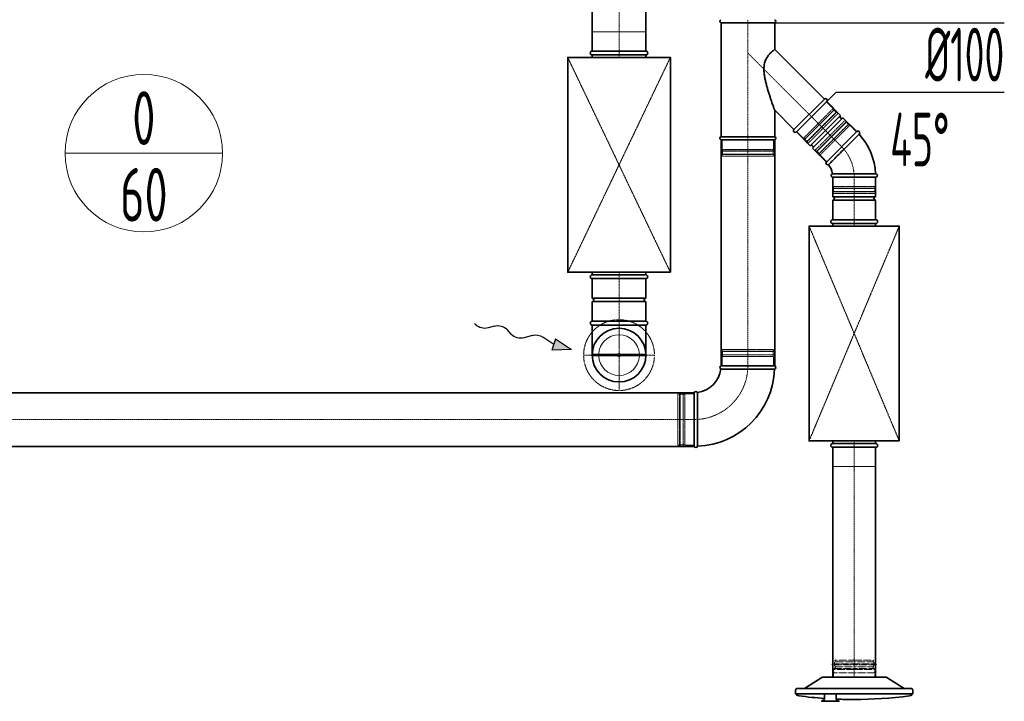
# Model space of a CAD drawing. Header units: millimetres. Extents: x 15940 to 92175, y -24684 to 227664.
# Tile 53 of 132: x 48263 to 50557, y 77914 to 79501. Entities that reach past the tile are written whole.
import ezdxf
from ezdxf.enums import TextEntityAlignment as Align

# ---------------------------------------------------------------- set-up
doc = ezdxf.new("R2010")
doc.units = ezdxf.units.MM
doc.header["$LTSCALE"] = 0.05
for name, pattern in [('ACAD_ISO02W100', [15, 12, -3]), ('ACAD_ISO10W100', [18, 12, -3, 0, -3]), ('phl_thick', [0])]:
    doc.linetypes.add(name, pattern=pattern)
for name, color, linetype, lineweight in [('VZT_01 SUP (PŘÍVOD) - OBRYS', 5, 'Continuous', 35), ('VZT_02 SUP (PŘÍVOD) - OSA', 5, 'ACAD_ISO10W100', 5), ('VZT_05 ETA (ODVOD) - OBRYS', 6, 'Continuous', 35), ('VZT_06 ETA (ODVOD) - OSA', 6, 'ACAD_ISO10W100', 5), ('VZT_08 ETA (ODVOD) - SKRYTÉ', 6, 'ACAD_ISO02W100', 5), ('VZT_30 DISTRIBUČNÍ PRVKY - OBRYS', 1, 'Continuous', 35), ('VZT_31 DISTRIBUČNÍ PRVKY - OSA', 8, 'ACAD_ISO10W100', 5), ('VZT_32 DISTRIBUČNÍ PRVKY - DETAIL', 8, 'Continuous', 5), ('VZT_33 DISTRIBUČNÍ PRVKY - SKRYTÉ', 8, 'ACAD_ISO02W100', 5), ('VZT_35 TLUMIČE HLUKU - OBRYS', 1, 'Continuous', 35), ('VZT_36 TLUMIČE HLUKU - OSA', 1, 'ACAD_ISO10W100', 5), ('VZT_37 TLUMIČE HLUKU - DETAIL', 8, 'ACAD_ISO02W100', 5), ('VZT_50 POPIS - OBECNE', 7, 'Continuous', 13), ('VZT_52 POPIS - DISTRIBUCE', 7, 'Continuous', 5), ('VZT_60_KOTY - DIMENZE', 7, 'Continuous', 5)]:
    doc.layers.add(name, color=color, linetype=linetype, lineweight=lineweight)
for name, color, linetype, lineweight, plot in [('VZT_03 SUP (PŘÍVOD) - NETISK', 8, 'ACAD_ISO02W100', 5, False), ('VZT_07 ETA (ODVOD) - NETISK', 8, 'ACAD_ISO02W100', 5, False), ('VZT_34 DISTRIBUČNÍ PRVKY - NETISK', 8, 'ACAD_ISO02W100', 5, False), ('VZT_39 TLUMIČE HLUKU - NETISK', 8, 'ACAD_ISO02W100', 5, False)]:
    doc.layers.add(name, color=color, linetype=linetype, lineweight=lineweight, plot=plot)
doc.styles.add('EVORA_125', font='isocp.shx', dxfattribs={"width": 0.6, "height": 125})
doc.styles.add('JS', font='isocp.shx', dxfattribs={"width": 0.6, "height": 125})

# ---------------------------------------------------------------- blocks, each defined once
blk = doc.blocks.new('*U44')
at = {"layer": 'VZT_31 DISTRIBUČNÍ PRVKY - OSA', "color": 0, "transparency": 16777216}
for p, q in [((0, 16.5), (0, 82.62)), ((-82.62, 0), (-16.5, 0)), ((16.5, 0), (82.62, 0)), ((0, -82.62), (0, -16.5))]:
    blk.add_line(p, q, dxfattribs=at)
at = {"layer": 'VZT_31 DISTRIBUČNÍ PRVKY - OSA', "color": 0, "linetype": 'Continuous', "transparency": 16777216}
for p, q in [((-8.25, 0), (8.25, 0)), ((0, -8.25), (0, 8.25))]:
    blk.add_line(p, q, dxfattribs=at)

msp = doc.modelspace()

# ---------------------------------------------------------------- linework, layer by layer
at = {"layer": 'VZT_01 SUP (PŘÍVOD) - OBRYS'}
for p, q in [((50021.7, 79493.8), (49896.7, 79493.8)), ((49896.7, 79229.1), (49896.7, 79493.8)), ((50021.7, 79432.2), (50021.7, 79493.8)), ((50137.4, 79316.5), (50021.7, 79432.2)), ((50066.6, 79245.8), (50137.4, 79316.5)), ((50143, 79310.8), (50072.3, 79240.1)), ((50072.3, 79240.1), (50143, 79310.8)), ((50143, 79310.8), (50175.2, 79278.7)), ((50066.6, 79245.8), (50021.7, 79290.8)), ((50021.7, 79229.1), (50021.7, 79290.8)), ((50175.2, 79278.7), (50104.5, 79208)), ((50180.8, 79273), (50110.1, 79202.3)), ((50180.8, 79273), (50213, 79240.8)), ((49896.7, 79229.1), (50021.7, 79229.1)), ((49896.7, 79221.5), (50021.7, 79221.5)), ((50072.3, 79240.1), (50104.5, 79208)), ((50213, 79240.8), (50142.3, 79170.1)), ((50213, 79240.8), (50142.3, 79170.1)), ((50218.7, 79235.2), (50183.2, 79199.7)), ((50110.1, 79202.3), (50142.3, 79170.1)), ((50256.9, 79134.8), (50156.9, 79134.8)), ((50156.9, 79134.8), (50156.9, 79089.3)), ((50156.9, 79134.8), (50256.9, 79134.8)), ((50256.9, 79142.8), (50206.8, 79142.8)), ((50256.9, 79134.8), (50256.9, 79089.3)), ((50256.9, 79089.3), (50156.9, 79089.3)), ((50256.9, 79081.3), (50156.9, 79081.3)), ((50156.9, 79081.3), (50156.9, 79035.8)), ((50256.9, 79081.3), (50256.9, 79035.8)), ((50256.9, 79035.8), (50156.9, 79035.8)), ((50021.7, 78695.5), (49896.7, 78695.5)), ((49834.2, 78633), (49834.2, 78508))]:
    msp.add_line(p, q, dxfattribs=at)
for points in [[(49896.7, 78695.5), (49896.7, 79221.5)], [(50021.7, 78695.5), (50021.7, 79221.5)], [(49834.2, 78633), (48155.4, 78633)], [(49834.2, 78508), (48155.4, 78508)], [(50156.9, 77970.5), (50156.9, 78505.8)], [(50256.9, 77970.5), (50256.9, 78505.8)]]:
    msp.add_lwpolyline(points, dxfattribs=at)
for centre, radius, start, end in [((49898.3, 79497.7), 4.17, 113.4678, 246.5322), ((50020, 79497.7), 4.17, 293.4678, 66.5322), ((50140.2, 79313.7), 4, 315, 135), ((50178, 79275.8), 4, 135, 315), ((50069.5, 79243), 4, 135, 315), ((50215.8, 79238), 4, 315, 135), ((49898.3, 79225.3), 4.17, 113.4678, 246.5322), ((50020, 79225.3), 4.17, 293.4678, 66.5322), ((50106.9, 79134.8), 150, 3.0572, 41.9428), ((50107.3, 79205.1), 4, 315, 135), ((50145.1, 79167.3), 4, 135, 305.8522), ((50106.9, 79134.8), 50, 9.1478, 35.8522), ((50156.9, 79138.8), 4, 99.1478, 270), ((50256.9, 79138.8), 4, 270, 90), ((50156.9, 79085.3), 4, 270, 90), ((50256.9, 79085.3), 4, 90, 270), ((49898.3, 78691.7), 4.17, 113.4678, 239.7019), ((50020, 78691.7), 4.17, 291.1072, 66.5322), ((49834.2, 78695.5), 62.5, 276.8302, 353.1698), ((49834.2, 78695.5), 187.5, 272.3607, 357.6393), ((49838, 78631.3), 4.17, 30.2981, 156.5322), ((49838, 78509.7), 4.17, 203.4678, 338.8928)]:
    msp.add_arc(centre, radius, start, end, dxfattribs=at)
for points, knots in [([(49996.7, 79386.5), (49996.7, 79388.2), (49996.7, 79390), (49997, 79393.7), (49997.2, 79395.5), (49997.9, 79399), (49998.3, 79400.8), (49999.3, 79404.2), (49999.9, 79405.8), (50001.2, 79409), (50002, 79410.5), (50003.6, 79413.4), (50004.5, 79414.7), (50006.3, 79417.2), (50007.2, 79418.4), (50009, 79420.5), (50009.8, 79421.5), (50011.5, 79423.3), (50012.2, 79424), (50013.7, 79425.5), (50014.4, 79426.1), (50015.8, 79427.4), (50016.4, 79427.9), (50017.6, 79428.9), (50018.2, 79429.4), (50019.2, 79430.2), (50019.6, 79430.6), (50020.3, 79431.2), (50020.7, 79431.4), (50021.2, 79431.8), (50021.4, 79432), (50021.6, 79432.1), (50021.7, 79432.2), (50021.7, 79432.2)], [0, 0, 0, 0, 5.29003, 5.29003, 10.580061, 10.580061, 15.870091, 15.870091, 21.160122, 21.160122, 26.450152, 26.450152, 31.740183, 31.740183, 37.030213, 37.030213, 42.320244, 42.320244, 47.034288, 47.034288, 51.748333, 51.748333, 56.462377, 56.462377, 61.176421, 61.176421, 65.890466, 65.890466, 70.60451, 70.60451, 75.318555, 75.318555, 80.032599, 80.032599, 80.032599, 80.032599]), ([(50021.7, 79290.8), (50021.7, 79290.8), (50021.7, 79290.8), (50021.6, 79290.9), (50021.6, 79291), (50021.5, 79291.3), (50021.4, 79291.6), (50021.1, 79292.5), (50020.9, 79293), (50020.5, 79294.1), (50020.2, 79294.8), (50019.6, 79296.5), (50019.1, 79297.8), (50018.1, 79300.7), (50017.6, 79302.2), (50016.4, 79305.5), (50015.8, 79307.2), (50014.7, 79310.6), (50014.1, 79312.4), (50012.6, 79316.5), (50011.8, 79319.2), (50009.9, 79324.8), (50009, 79327.7), (50007.1, 79333.6), (50006.2, 79336.6), (50004.5, 79342.6), (50003.7, 79345.5), (50002.2, 79351.2), (50001.4, 79354.3), (49999.9, 79360.6), (49999.2, 79363.8), (49998, 79370.4), (49997.5, 79373.7), (49997, 79378.6), (49996.9, 79380.2), (49996.7, 79383.4), (49996.7, 79384.9), (49996.7, 79386.5)], [272.508325, 272.508325, 272.508325, 272.508325, 274.342515, 274.342515, 276.176705, 276.176705, 279.845086, 279.845086, 283.513466, 283.513466, 287.181847, 287.181847, 293.317905, 293.317905, 299.453964, 299.453964, 305.590023, 305.590023, 311.726082, 311.726082, 320.779613, 320.779613, 329.833144, 329.833144, 338.886676, 338.886676, 347.940207, 347.940207, 357.193018, 357.193018, 366.445829, 366.445829, 375.69864, 375.69864, 380.325046, 380.325046, 384.951451, 384.951451, 384.951451, 384.951451]), ([(50147.5, 79164.1), (50147.5, 79164.1), (50148.2, 79164.8), (50151.2, 79167.8), (50153.5, 79170.1), (50159.6, 79176.2), (50163.4, 79179.9), (50171.9, 79188.4), (50176.5, 79193), (50181.9, 79198.4), (50182.5, 79199), (50183.2, 79199.7)], [157.87026, 157.87026, 157.87026, 157.87026, 175.40249, 175.40249, 194.39223, 194.39223, 214.163463, 214.163463, 234.188574, 234.188574, 237.030498, 237.030498, 237.030498, 237.030498]), ([(50156.3, 79142.7), (50156.3, 79142.7), (50157.6, 79142.7), (50162.4, 79142.7), (50166, 79142.8), (50175.1, 79142.8), (50180.5, 79142.8), (50192.6, 79142.8), (50199.1, 79142.8), (50206, 79142.8), (50206.4, 79142.8), (50206.8, 79142.8)], [315.70122, 315.70122, 315.70122, 315.70122, 334.965455, 334.965455, 354.338127, 354.338127, 373.989756, 373.989756, 393.709228, 393.709228, 394.86093, 394.86093, 394.86093, 394.86093]), ([(49896.2, 78688.1), (49896.2, 78688.1), (49896.3, 78688.1), (49896.6, 78688.1), (49896.9, 78688.1), (49898, 78688.1), (49898.7, 78688), (49901.9, 78688), (49905, 78688), (49914, 78688), (49920.1, 78687.9), (49934.2, 78687.9), (49942.1, 78687.9), (49958.3, 78687.8), (49966.5, 78687.8), (49982.4, 78687.8), (49989.9, 78687.8), (50003, 78687.8), (50008.6, 78687.8), (50015.6, 78687.8), (50017.7, 78687.8), (50020.7, 78687.8), (50021.5, 78687.8), (50021.5, 78687.8)], [197.067977, 197.067977, 197.067977, 197.067977, 201.792196, 201.792196, 209.190204, 209.190204, 218.040239, 218.040239, 237.760854, 237.760854, 262.206108, 262.206108, 286.831239, 286.831239, 311.323072, 311.323072, 335.946087, 335.946087, 360.704397, 360.704397, 377.088273, 377.088273, 394.105327, 394.105327, 394.105327, 394.105327]), ([(49841.6, 78633.4), (49841.6, 78633.4), (49841.6, 78631.9), (49841.6, 78625.7), (49841.7, 78621.2), (49841.7, 78609.9), (49841.7, 78603.1), (49841.8, 78588), (49841.8, 78580), (49841.8, 78563.6), (49841.8, 78555.5), (49841.9, 78540.3), (49841.9, 78533.4), (49841.9, 78521.6), (49841.9, 78516.9), (49841.9, 78510.2), (49841.9, 78508.4), (49841.9, 78508.2), (49841.9, 78508.2), (49841.9, 78508.2)], [0, 0, 0, 0, 24.235852, 24.235852, 48.531845, 48.531845, 73.024415, 73.024415, 97.570898, 97.570898, 122.078339, 122.078339, 146.53579, 146.53579, 170.957495, 170.957495, 195.359468, 195.359468, 197.168246, 197.168246, 197.168246, 197.168246])]:
    msp.add_open_spline(points, degree=3, knots=knots, dxfattribs=at)
at = {"layer": 'VZT_02 SUP (PŘÍVOD) - OSA', "ltscale": 0.3, "elevation": 0}
for points in [[(49959.2, 79501.5), (49959.2, 79221.5)], [(50107.7, 79275.5), (49959.2, 79424)]]:
    msp.add_lwpolyline(points, dxfattribs=at)
at = {"layer": 'VZT_02 SUP (PŘÍVOD) - OSA'}
for points in [[(50107.7, 79275.5), (50177.7, 79205.5)], [(50206.9, 79134.8), (50206.9, 79035.8)]]:
    msp.add_lwpolyline(points, dxfattribs=at)
at = {"layer": 'VZT_02 SUP (PŘÍVOD) - OSA', "ltscale": 5}
for points in [[(49959.2, 79221.5), (49959.2, 78695.5)], [(48155.4, 78570.5), (49834.2, 78570.5)], [(50206.9, 78505.8), (50206.9, 77970.5)]]:
    msp.add_lwpolyline(points, dxfattribs=at)
at = {"layer": 'VZT_02 SUP (PŘÍVOD) - OSA', "ltscale": 0.3}
for points in [[(50206.9, 79134.8), (50206.9, 79134.8, 0.198912), (50177.7, 79205.5, 0.198912)], [(49834.2, 78570.5), (49834.2, 78570.5, 0.414214), (49959.2, 78695.5), (49959.2, 78695.5)]]:
    msp.add_lwpolyline(points, format="xyb", dxfattribs=at)
at = {"layer": 'VZT_03 SUP (PŘÍVOD) - NETISK', "ltscale": 0.4}
for p, q in [((50142.3, 79310.1), (50157.9, 79294.6)), ((50088.6, 79225.3), (50157.9, 79294.6)), ((50090.3, 79222.1), (50161, 79292.8)), ((50090.7, 79221.8), (50161.4, 79292.5)), ((50095.6, 79216.8), (50166.3, 79287.5)), ((50096, 79216.4), (50166.7, 79287.2)), ((50157.2, 79293.9), (50159.6, 79291.4)), ((50160, 79291), (50164.9, 79286.1)), ((50161, 79292.8), (50161.4, 79292.5)), ((50166.3, 79287.5), (50166.7, 79287.2)), ((50097, 79216.8), (50166.3, 79286.1)), ((50099.9, 79214), (50169.2, 79283.3)), ((50185.4, 79267), (50116.1, 79197.7)), ((50189.3, 79264.5), (50118.6, 79193.8)), ((50188.3, 79264.2), (50119, 79194.9)), ((50189.7, 79264.2), (50119, 79193.5)), ((50165.3, 79285.7), (50165.6, 79285.4)), ((50166.3, 79286.1), (50169.2, 79283.3)), ((50188.3, 79264.2), (50185.4, 79267)), ((50189.7, 79264.2), (50189.3, 79264.5)), ((50194.6, 79259.2), (50123.9, 79188.5)), ((50195, 79258.9), (50124.3, 79188.2)), ((50196.7, 79255.7), (50127.5, 79186.4)), ((50187.9, 79263.1), (50187.6, 79263.5)), ((50193.2, 79257.8), (50188.3, 79262.8)), ((50196, 79255), (50193.6, 79257.5)), ((50195, 79258.9), (50194.6, 79259.2)), ((50212.3, 79240.1), (50196.7, 79255.7)), ((49899.2, 79221.5), (49899.2, 79199.5)), ((50019.2, 79221.5), (50019.2, 79199.5)), ((50073, 79240.8), (50088.6, 79225.3)), ((50089.3, 79226), (50091.7, 79223.5)), ((50090.3, 79222.1), (50090.7, 79221.8)), ((50092.1, 79223.2), (50097, 79218.2)), ((49898.2, 79196), (50020.2, 79196)), ((49898.2, 79196), (49898.2, 79195.5)), ((49898.2, 79195.5), (50020.2, 79195.5)), ((49899.2, 79199.5), (50019.2, 79199.5)), ((49900.2, 79199.5), (49900.2, 79196)), ((49900.2, 79195.5), (49900.2, 79188.5)), ((50018.2, 79199.5), (50018.2, 79196)), ((50018.2, 79195.5), (50018.2, 79188.5)), ((50020.2, 79196), (50020.2, 79195.5)), ((50095.6, 79216.8), (50096, 79216.4)), ((50097, 79216.8), (50099.9, 79214)), ((50097.4, 79217.9), (50097.8, 79217.5)), ((50119, 79194.9), (50116.1, 79197.7)), ((50120, 79195.2), (50119.7, 79195.6)), ((49898.2, 79188.5), (50020.2, 79188.5)), ((49898.2, 79188.5), (49898.2, 79188)), ((49898.2, 79188), (50020.2, 79188)), ((49899.2, 79187.5), (50019.2, 79187.5)), ((49899.2, 79187.5), (49899.2, 79183.5)), ((49899.2, 79183.5), (50019.2, 79183.5)), ((49900.2, 79188), (49900.2, 79187.5)), ((50018.2, 79188), (50018.2, 79187.5)), ((50019.2, 79187.5), (50019.2, 79183.5)), ((50020.2, 79188.5), (50020.2, 79188)), ((50119, 79193.5), (50118.6, 79193.8)), ((50125.3, 79189.9), (50120.4, 79194.9)), ((50124.3, 79188.2), (50123.9, 79188.5)), ((50128.2, 79187.1), (50125.7, 79189.6)), ((50143, 79170.8), (50127.5, 79186.4)), ((50157.9, 79112.8), (50157.9, 79134.8)), ((50255.9, 79112.8), (50255.9, 79134.8)), ((50256.9, 79109.3), (50156.9, 79109.3)), ((50156.9, 79108.8), (50156.9, 79109.3)), ((50256.9, 79108.8), (50156.9, 79108.8)), ((50255.9, 79112.8), (50157.9, 79112.8)), ((50158.9, 79109.3), (50158.9, 79112.8)), ((50158.9, 79101.8), (50158.9, 79108.8)), ((50254.9, 79109.3), (50254.9, 79112.8)), ((50254.9, 79101.8), (50254.9, 79108.8)), ((50256.9, 79108.8), (50256.9, 79109.3)), ((50256.9, 79101.8), (50156.9, 79101.8)), ((50156.9, 79101.3), (50156.9, 79101.8)), ((50256.9, 79101.3), (50156.9, 79101.3)), ((50255.9, 79100.8), (50157.9, 79100.8)), ((50157.9, 79096.8), (50157.9, 79100.8)), ((50255.9, 79096.8), (50157.9, 79096.8)), ((50158.9, 79100.8), (50158.9, 79101.3)), ((50254.9, 79100.8), (50254.9, 79101.3)), ((50255.9, 79096.8), (50255.9, 79100.8)), ((50256.9, 79101.3), (50256.9, 79101.8)), ((50020.2, 78729), (49898.2, 78729)), ((49898.2, 78728.5), (49898.2, 78729)), ((50020.2, 78728.5), (49898.2, 78728.5)), ((50020.2, 78721.5), (49898.2, 78721.5)), ((49898.2, 78721), (49898.2, 78721.5)), ((50020.2, 78721), (49898.2, 78721)), ((50019.2, 78733.5), (49899.2, 78733.5)), ((49899.2, 78729.5), (49899.2, 78733.5)), ((50019.2, 78729.5), (49899.2, 78729.5)), ((50019.2, 78717.5), (49899.2, 78717.5)), ((49899.2, 78695.5), (49899.2, 78717.5)), ((49900.2, 78729), (49900.2, 78729.5)), ((49900.2, 78721.5), (49900.2, 78728.5)), ((49900.2, 78717.5), (49900.2, 78721)), ((50018.2, 78729), (50018.2, 78729.5)), ((50018.2, 78721.5), (50018.2, 78728.5)), ((50018.2, 78717.5), (50018.2, 78721)), ((50019.2, 78729.5), (50019.2, 78733.5)), ((50019.2, 78695.5), (50019.2, 78717.5)), ((50020.2, 78728.5), (50020.2, 78729)), ((50020.2, 78721), (50020.2, 78721.5)), ((49796.2, 78630.5), (49796.2, 78510.5)), ((49800.2, 78630.5), (49796.2, 78630.5)), ((49800.2, 78630.5), (49800.2, 78510.5)), ((49800.7, 78629.5), (49800.2, 78629.5)), ((49800.7, 78631.5), (49800.7, 78509.5)), ((49801.2, 78631.5), (49800.7, 78631.5)), ((49801.2, 78631.5), (49801.2, 78509.5)), ((49808.2, 78629.5), (49801.2, 78629.5)), ((49808.2, 78631.5), (49808.2, 78509.5)), ((49808.7, 78631.5), (49808.2, 78631.5)), ((49808.7, 78631.5), (49808.7, 78509.5)), ((49812.2, 78629.5), (49808.7, 78629.5)), ((49812.2, 78630.5), (49812.2, 78510.5)), ((49834.2, 78630.5), (49812.2, 78630.5)), ((49800.2, 78510.5), (49796.2, 78510.5)), ((49800.7, 78511.5), (49800.2, 78511.5)), ((49801.2, 78509.5), (49800.7, 78509.5)), ((49808.2, 78511.5), (49801.2, 78511.5)), ((49808.7, 78509.5), (49808.2, 78509.5)), ((49812.2, 78511.5), (49808.7, 78511.5)), ((49834.2, 78510.5), (49812.2, 78510.5))]:
    msp.add_line(p, q, dxfattribs=at)
at = {"layer": 'VZT_05 ETA (ODVOD) - OBRYS'}
for p, q in [((49596.7, 78898.5), (49721.7, 78898.5)), ((49596.7, 78898.5), (49596.7, 78853)), ((49721.7, 78898.5), (49721.7, 78853)), ((49596.7, 78853), (49721.7, 78853)), ((49596.7, 78845), (49721.7, 78845)), ((49596.7, 78845), (49596.7, 78799.5)), ((49721.7, 78845), (49721.7, 78799.5)), ((49596.7, 78799.5), (49721.7, 78799.5))]:
    msp.add_line(p, q, dxfattribs=at)
for points in [[(49596.7, 79428.5), (49596.7, 79870.9)], [(49721.7, 79428.5), (49721.7, 79870.9)], [(49721.7, 78799.5), (49596.7, 78799.5)], [(49721.7, 78790.5), (49596.7, 78790.5)], [(49596.7, 78790.5), (49596.7, 78720.5)], [(49721.7, 78790.5), (49721.7, 78720.5)]]:
    msp.add_lwpolyline(points, dxfattribs=at)
for centre, radius, start, end in [((49596.7, 78849), 4, 270, 90), ((49721.7, 78849), 4, 90, 270), ((49596.7, 78795), 4.5, 90, 270), ((49721.7, 78795), 4.5, 270, 90), ((49659.2, 78720.5), 62.5, 180, 0)]:
    msp.add_arc(centre, radius, start, end, dxfattribs=at)
at = {"layer": 'VZT_06 ETA (ODVOD) - OSA', "ltscale": 5}
msp.add_lwpolyline([(49659.2, 79870.9), (49659.2, 79428.5)], dxfattribs=at)
at = {"layer": 'VZT_06 ETA (ODVOD) - OSA'}
msp.add_lwpolyline([(49659.2, 78898.5), (49659.2, 78799.5)], dxfattribs=at)
at = {"layer": 'VZT_06 ETA (ODVOD) - OSA', "ltscale": 0.3}
for points in [[(49659.2, 78720.5), (49659.2, 78799.5)], [(49659.2, 78720.5), (49586.7, 78720.5)], [(49659.2, 78648), (49659.2, 78720.5)], [(49731.7, 78720.5), (49659.2, 78720.5)]]:
    msp.add_lwpolyline(points, dxfattribs=at)
at = {"layer": 'VZT_07 ETA (ODVOD) - NETISK', "ltscale": 0.4}
msp.add_lwpolyline([(49721.7, 78799.5), (49721.7, 78844.5), (49596.7, 78844.5), (49596.7, 78799.5)], dxfattribs=at)
at = {"layer": 'VZT_08 ETA (ODVOD) - SKRYTÉ', "ltscale": 2}
msp.add_arc((49659.2, 78720.5), 62.5, 0, 180, dxfattribs=at)
at = {"layer": 'VZT_30 DISTRIBUČNÍ PRVKY - OBRYS'}
for points in [[(50090.9, 77944.5), (50131.2, 77969.9, -0.141374), (50133.3, 77970.5), (50280.6, 77970.5, -0.141374), (50282.7, 77969.9), (50323, 77944.5)], [(50343.4, 77931.5), (50070.4, 77931.5), (50070.4, 77940.6, -0.414214), (50074.3, 77944.5), (50339.6, 77944.5, -0.414214), (50343.4, 77940.6), (50343.4, 77931.5)], [(50137.7, 77921, -0.015115), (50078.4, 77927), (50075.4, 77927.5, -0.36397), (50072.9, 77930.5), (50072.9, 77931.5)], [(50137.7, 77931.5), (50137.7, 77919.1, -0.267949), (50137.5, 77918.7), (50131.7, 77915.4, 0.267949), (50131.5, 77915), (50131.5, 77914.4), (50171.2, 77914.4), (50171.2, 77915, 0.267949), (50170.9, 77915.4), (50165.2, 77918.7, -0.267949), (50165, 77919.1), (50165, 77931.5)], [(50206.9, 77918.5, -0.010645), (50165, 77919.4, -0.010645)], [(50206.9, 77918.5, 0.0327), (50335.5, 77927), (50338.5, 77927.5, 0.36397), (50340.9, 77930.5), (50340.9, 77931.5)]]:
    msp.add_lwpolyline(points, format="xyb", dxfattribs=at)
msp.add_circle((49659.2, 78720.5), 62.5, dxfattribs=at)
at = {"layer": 'VZT_32 DISTRIBUČNÍ PRVKY - DETAIL'}
for points in [[(49596.7, 78722.5), (49655.7, 78722.5)], [(49596.7, 78718.5), (49655.7, 78718.5)], [(49662.6, 78722.5), (49721.6, 78722.5)], [(49662.6, 78718.5), (49721.6, 78718.5)]]:
    msp.add_lwpolyline(points, dxfattribs=at)
for radius in [4, 2]:
    msp.add_circle((49659.2, 78720.5), radius, dxfattribs=at)
for start, end in [(2.4132, 177.5868), (182.4132, 357.5868)]:
    msp.add_arc((49659.2, 78720.5), 47.5, start, end, dxfattribs=at)
at = {"layer": 'VZT_33 DISTRIBUČNÍ PRVKY - SKRYTÉ'}
msp.add_circle((49659.2, 78720.5), 82.5, dxfattribs=at)
at = {"layer": 'VZT_34 DISTRIBUČNÍ PRVKY - NETISK'}
for points in [[(50163.2, 78006.6), (50161.8, 78010.5), (50206.9, 78010.5)], [(50162.3, 78006.3), (50206.9, 78006.3)], [(50250.7, 78006.6), (50252.1, 78010.5), (50206.9, 78010.5)], [(50251.6, 78006.3), (50206.9, 78006.3)], [(50255.4, 77970.5), (50255.4, 77980.5), (50158.4, 77980.5), (50158.4, 77970.5)], [(50159.4, 77988.4), (50206.9, 77988.4)], [(50161.4, 77991), (50206.9, 77991)], [(50163, 77994.7), (50206.9, 77994.7)], [(50250.9, 77994.7), (50206.9, 77994.7)], [(50252.5, 77991), (50206.9, 77991)], [(50254.4, 77988.4), (50206.9, 77988.4)], [(50255.4, 77970.5), (50158.4, 77970.5)]]:
    msp.add_lwpolyline(points, dxfattribs=at)
for points in [[(50154.8, 78000.4), (50160.6, 78001.8, -0.060863), (50161.2, 78001.9), (50206.9, 78001.9)], [(50154.8, 78000.4), (50160.8, 77999, 0.058981), (50161.4, 77998.9), (50206.9, 77998.9)], [(50159.4, 77980.5), (50159.4, 77988.4, -0.291473), (50161, 77990.8, -0.291473)], [(50259.1, 78000.4), (50253.3, 78001.8, 0.060863), (50252.7, 78001.9), (50206.9, 78001.9)], [(50259.1, 78000.4), (50253.1, 77999, -0.058981), (50252.5, 77998.9), (50206.9, 77998.9)], [(50254.4, 77980.5), (50254.4, 77988.4, 0.291473), (50252.9, 77990.8, 0.291473)]]:
    msp.add_lwpolyline(points, format="xyb", dxfattribs=at)
for centre, radius, start, end in [((50171.3, 78001.1), 10.5, 149.7176, 217.8378), ((50242.6, 78001.1), 10.5, 322.1622, 30.2824), ((50159.2, 77994.2), 3.88, 297.4993, 6.6735), ((50254.7, 77994.2), 3.88, 173.3265, 242.5007)]:
    msp.add_arc(centre, radius, start, end, dxfattribs=at)
at = {"layer": 'VZT_35 TLUMIČE HLUKU - OBRYS'}
for p, q in [((49596.7, 79428.5), (49721.7, 79428.5)), ((50156.9, 79035.8), (50256.9, 79035.8)), ((49596.7, 78898.5), (49721.7, 78898.5)), ((50156.9, 78505.8), (50256.9, 78505.8))]:
    msp.add_line(p, q, dxfattribs=at)
for points in [[(49778.7, 78913.5), (49778.7, 79413.5), (49539.7, 79413.5), (49539.7, 78913.5)], [(50311.9, 78520.8), (50311.9, 79020.8), (50101.9, 79020.8), (50101.9, 78520.8)]]:
    msp.add_lwpolyline(points, close=True, dxfattribs=at)
for points in [[(49596.7, 79419.5), (49721.7, 79419.5)], [(49596.7, 79419.5), (49596.7, 79413.5)], [(49721.7, 79419.5), (49721.7, 79413.5)], [(50156.9, 79026.8), (50256.9, 79026.8)], [(50156.9, 79026.8), (50156.9, 79020.8)], [(50256.9, 79026.8), (50256.9, 79020.8)], [(49596.7, 78907.5), (49596.7, 78913.5)], [(49596.7, 78907.5), (49721.7, 78907.5)], [(49721.7, 78907.5), (49721.7, 78913.5)], [(50156.9, 78514.8), (50156.9, 78520.8)], [(50156.9, 78514.8), (50256.9, 78514.8)], [(50256.9, 78514.8), (50256.9, 78520.8)]]:
    msp.add_lwpolyline(points, dxfattribs=at)
for centre, start, end in [((49596.7, 79424), 90, 270), ((49721.7, 79424), 270, 90), ((50156.9, 79031.3), 90, 270), ((50256.9, 79031.3), 270, 90), ((49596.7, 78903), 90, 270), ((49721.7, 78903), 270, 90), ((50156.9, 78510.3), 90, 270), ((50256.9, 78510.3), 270, 90)]:
    msp.add_arc(centre, 4.5, start, end, dxfattribs=at)
at = {"layer": 'VZT_36 TLUMIČE HLUKU - OSA', "ltscale": 5}
for points in [[(49659.2, 79428.5), (49659.2, 79413.5)], [(50206.9, 79035.8), (50206.9, 79020.8)], [(49659.2, 78898.5), (49659.2, 78913.5)], [(50206.9, 78505.8), (50206.9, 78520.8)], [(50206.9, 78505.8), (50206.9, 78520.8)], [(50206.9, 78505.8), (50206.9, 78520.8)]]:
    msp.add_lwpolyline(points, dxfattribs=at)
at = {"layer": 'VZT_37 TLUMIČE HLUKU - DETAIL', "lineweight": 5}
for points in [[(49778.7, 78913.5), (49539.7, 79413.5)], [(49778.7, 79413.5), (49539.7, 78913.5)], [(50311.9, 78520.8), (50101.9, 79020.8)], [(50311.9, 79020.8), (50101.9, 78520.8)]]:
    msp.add_lwpolyline(points, dxfattribs=at)
at = {"layer": 'VZT_39 TLUMIČE HLUKU - NETISK', "ltscale": 2}
for points in [[(49596.7, 79428.5), (49596.7, 79473.5), (49721.7, 79473.5), (49721.7, 79428.5)], [(50156.9, 79035.8), (50156.9, 79080.8), (50256.9, 79080.8), (50256.9, 79035.8)], [(49596.7, 78898.5), (49596.7, 78853.5), (49721.7, 78853.5), (49721.7, 78898.5)], [(50156.9, 78505.8), (50156.9, 78460.8), (50256.9, 78460.8), (50256.9, 78505.8)]]:
    msp.add_lwpolyline(points, dxfattribs=at)
at = {"layer": 'VZT_50 POPIS - OBECNE'}
msp.add_line((49325.2, 78791.4), (49322.7, 78794), dxfattribs=at)
at = {"layer": 'VZT_50 POPIS - OBECNE', "color": 0, "lineweight": -2}
for p, q in [((49369, 78788.2), (49354.3, 78783.7)), ((49408.2, 78769), (49398.8, 78779.8)), ((49456.7, 78766.4), (49438, 78760.6)), ((49507, 78745.2), (49481.8, 78762)), ((49503.2, 78731.7), (49507, 78745.2)), ((49510.8, 78758.6), (49507, 78745.2)), ((49510.8, 78758.6), (49548.4, 78733.5)), ((49548.4, 78733.5), (49503.2, 78731.7))]:
    msp.add_line(p, q, dxfattribs=at)
at = {"layer": 'VZT_50 POPIS - OBECNE', "color": 0, "lineweight": -2, "extrusion": (0, 0, -1)}
for centre, start_param, end_param in [((49342, 78796.9), 0.766537, 2.320574), ((49381.3, 78775), 3.908129, 5.516649), ((49425.7, 78773.8), 0.766537, 2.375056), ((49469.1, 78753.2), 3.908129, 5.191299)]:
    msp.add_ellipse(centre, major_axis=(20.7, -5.8), ratio=0.625, start_param=start_param, end_param=end_param, dxfattribs=at)
at = {"layer": 'VZT_50 POPIS - OBECNE', "color": 0, "lineweight": -2}
msp.add_solid([(49510.8, 78758.6), (49503.2, 78731.7), (49548.4, 78733.5)], dxfattribs=at)
at = {"layer": 'VZT_52 POPIS - DISTRIBUCE'}
msp.add_line((48735.7, 79190.7), (48368.9, 79190.7), dxfattribs=at)
msp.add_circle((48552.3, 79190.7), 183.4, dxfattribs=at)
at = {"layer": 'VZT_60_KOTY - DIMENZE', "linetype": 'ByBlock', "lineweight": -2}
for p, q in [((50266, 79493.8), (50316, 79493.8)), ((50165.2, 79332.7), (50319, 79332.7))]:
    msp.add_line(p, q, dxfattribs=at)
for points in [[(50021.7, 79493.8), (50266, 79493.8)], [(50316, 79493.8), (50556.6, 79493.8)], [(50143.1, 79310.9), (50165.2, 79332.7)], [(50319, 79332.7), (50556.6, 79332.7)]]:
    msp.add_lwpolyline(points, dxfattribs=at)

# ---------------------------------------------------------------- block references
at = {"layer": 'VZT_31 DISTRIBUČNÍ PRVKY - OSA'}
msp.add_blockref('*U44', (49659.2, 78720.5), dxfattribs=at)

# ---------------------------------------------------------------- texts
at = {"layer": 'VZT_52 POPIS - DISTRIBUCE', "ltscale": 50, "style": 'JS', "width": 0.7}
for s, p in [('0', (48552.3, 79272.3)), ('60', (48552.3, 79093.9))]:
    msp.add_text(s, height=125, dxfattribs=at).set_placement(p, align=Align.MIDDLE_CENTER)
at = {"layer": 'VZT_60_KOTY - DIMENZE', "linetype": 'phl_thick', "style": 'EVORA_125', "width": 0.6}
msp.add_text('45°', height=125, dxfattribs=at).set_placement((50290.7, 79160.1))
at = {"layer": 'VZT_60_KOTY - DIMENZE', "linetype": 'phl_thick', "insert": (50556.6, 79482.7), "char_height": 125, "attachment_point": 3, "style": 'EVORA_125'}
msp.add_mtext('%%C100', dxfattribs=at)

doc.saveas('drawing.dxf')
